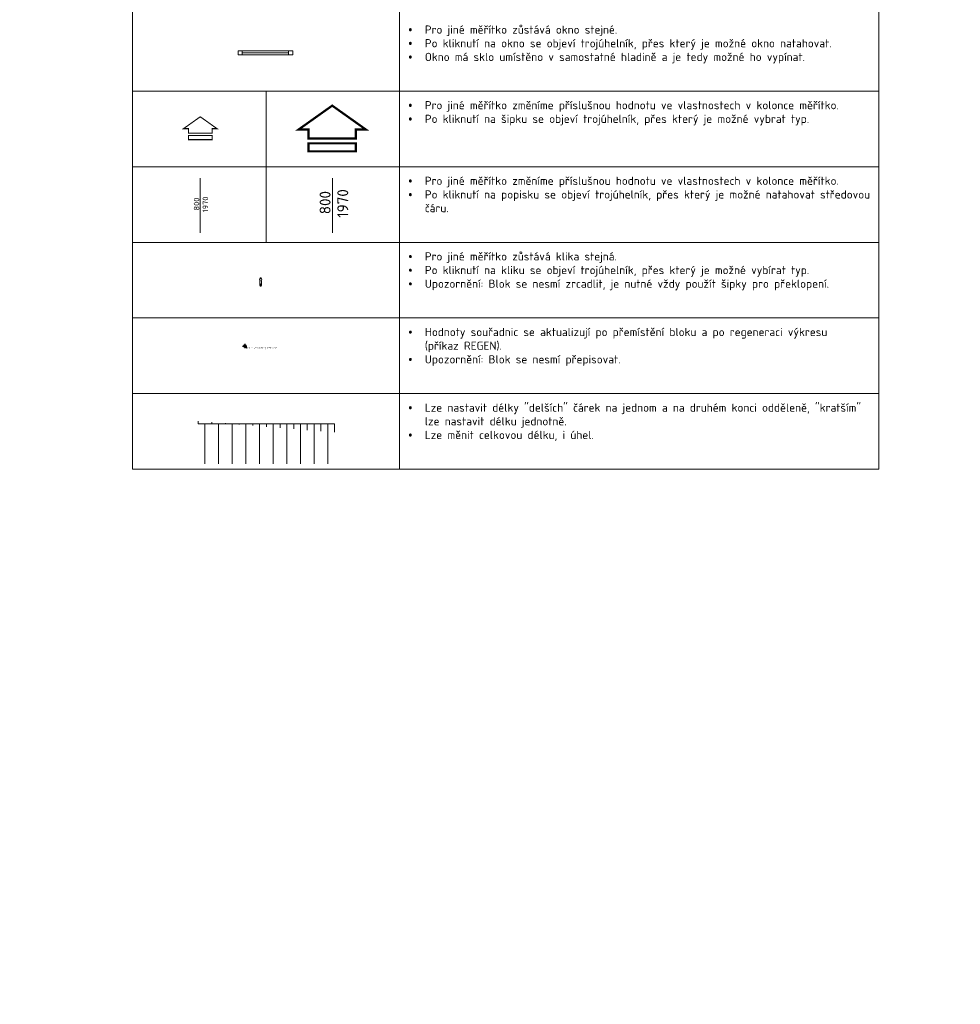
# Model space of a CAD drawing. Header units: millimetres. Extents: x -385852 to 693036, y -525006 to 444206.
# Tile 3 of 156: x -354927 to -337704, y 161059 to 179084. Entities that reach past the tile are written whole.
import ezdxf
from ezdxf.enums import TextEntityAlignment as Align

# ---------------------------------------------------------------- set-up
doc = ezdxf.new("R2010")
doc.units = ezdxf.units.MM
for name, color, linetype, lineweight in [('A99_N_koty-100', 160, 'Continuous', 9), ('A99_N_koty-50', 160, 'Continuous', 9), ('A99_N_leg-ram', 7, 'Continuous', 9), ('A99_N_leg-text', 7, 'Continuous', 9), ('A99_N_txt-popis-200', 240, 'Continuous', 5), ('A99_N_txt-popis-50', 240, 'Continuous', 9), ('A99_N_txt-popis-mist', 252, 'Continuous', 5), ('A99_N_vypln-okn', 7, 'Continuous', 20), ('A99_N_vypln-okn-sklo', 7, 'Continuous', 9), ('A99_S_vypln-dve', 7, 'Continuous', 20)]:
    doc.layers.add(name, color=color, linetype=linetype, lineweight=lineweight)
doc.layers.add('A99_N_leg', color=7, linetype='Continuous')
doc.styles.add('A99_popis', font='isocpeur.ttf')
doc.styles.add('ad_popis 100', font='isocpeur.ttf', dxfattribs={"height": 200})

# ---------------------------------------------------------------- blocks, each defined once
blk = doc.blocks.new('*U83')
at = {"color": 0, "const_width": 0.4}
blk.add_lwpolyline([(-4.33, -6.01), (4.33, -6.01), (4.33, -4.36), (6.14, -4.36), (0, 0), (-6.14, -4.36), (-4.33, -4.36), (-4.33, -6.01), (4.33, -6.01)], dxfattribs=at)
blk.add_lwpolyline([(-4.33, -6.89), (4.33, -6.89), (4.33, -8.37), (-4.33, -8.37)], close=True, dxfattribs=at)
blk = doc.blocks.new('*U85')
at = {"color": 0}
for p, q in [((0, 75), (1000, 75)), ((0, 75), (0, 0)), ((0, 0), (1000, 0)), ((75, 75), (75, 0)), ((925, 0), (925, 75)), ((1000, 0), (1000, 75))]:
    blk.add_line(p, q, dxfattribs=at)
at = {"layer": 'A99_N_vypln-okn-sklo', "color": 0}
blk.add_line((75, 37.5), (925, 37.5), dxfattribs=at)
blk = doc.blocks.new('*U89')
at = {"color": 0}
blk.add_line((0, 9.99), (0, -9.99), dxfattribs=at)
at = {"color": 0, "style": 'A99_popis'}
for tag, p in [('SIRKA', (0.26, 0.52)), ('VYSKA', (3.5, 0.36))]:
    blk.add_attdef(tag, text='', height=2, rotation=90, dxfattribs=at).set_placement(p, align=Align.BOTTOM_CENTER)
blk = doc.blocks.new('*U93')
at = {"color": 0}
blk.add_line((0, 4.99), (0, -4.99), dxfattribs=at)
at = {"color": 0, "style": 'A99_popis'}
for tag, p in [('SIRKA', (0.26, 0.52)), ('VYSKA', (3.5, 0.36))]:
    blk.add_attdef(tag, text='', height=2, rotation=90, dxfattribs=at).set_placement(p, align=Align.BOTTOM_CENTER)
blk = doc.blocks.new('*U96')
at = {"linetype": 'ByBlock'}
for p, q in [((-65, 1113), (-65, 1122)), ((-65, 1121), (-65, 1121)), ((-65, 996), (-65, 1087)), ((-35, 1122), (-35, 1113)), ((-50, 1012), (-50, 992))]:
    blk.add_line(p, q, dxfattribs=at)
blk.add_lwpolyline([(-35, 996), (-35, 1087)], dxfattribs=at)
blk.add_circle((-50, 1100), 20, dxfattribs=at)
for centre, radius, start, end in [((-50, 1122), 15, 90, 180), ((-50, 1122), 15, 0, 90), ((-50, 996), 15, 180, 270), ((-50, 1018), 6, 0, 180), ((-50, 1018), 6, 180, 0), ((-50, 996), 15, 270, 0)]:
    blk.add_arc(centre, radius, start, end, dxfattribs=at)
blk = doc.blocks.new('*U110')
h = blk.add_hatch(color=0)
h.dxf.hatch_style = 1
h.paths.add_polyline_path([(0, 0.0025), (0, 0), (0.0025, 0, 0.414214)])
h.paths.add_polyline_path([(-0.0025, 0, 0.414214), (0, -0.0025), (0, 0)])
at = {"color": 0}
for p, q in [((-0.004, 0), (0.004, 0)), ((0, 0.004), (0, -0.004))]:
    blk.add_line(p, q, dxfattribs=at)
blk.add_line((0, 0), (0.004, -0.0036))
blk.add_circle((0, 0), 0.0025, dxfattribs=at)
at = {"style": 'ad_popis 100'}
blk.add_attdef('SOUŘADNICE', text='', height=0.003, dxfattribs=at).set_placement((0.004, -0.0036), align=Align.MIDDLE_LEFT)
blk = doc.blocks.new('*U218')
for p, q in [((0, 0), (0, 0.103)), ((0, 0), (5, 0)), ((0.25, 0), (0.25, -1.468)), ((0.5, 0), (0.5, 0.062)), ((0.75, 0), (0.75, -1.468)), ((1, 0), (1, 0.021)), ((1.25, 0), (1.25, -1.468)), ((1.5, 0), (1.5, -0.02)), ((1.75, 0), (1.75, -1.468)), ((2, 0), (2, -0.061)), ((2.25, 0), (2.25, -1.468)), ((2.5, 0), (2.5, -0.103)), ((2.75, 0), (2.75, -1.468)), ((3, 0), (3, -0.144)), ((3.25, 0), (3.25, -1.468)), ((3.5, 0), (3.5, -0.185)), ((3.75, 0), (3.75, -1.468)), ((4, 0), (4, -0.226)), ((4.25, 0), (4.25, -1.468)), ((4.5, 0), (4.5, -0.267)), ((4.75, 0), (4.75, -1.468)), ((5, 0), (5, -0.308))]:
    blk.add_line(p, q)

msp = doc.modelspace()

# ---------------------------------------------------------------- linework, layer by layer
at = {"layer": 'A99_N_leg-ram'}
for p, q in [((-352859.2126, 200971.5834), (-352859.2126, 170856.3565)), ((-347974.345, 200971.5834), (-347974.345, 170856.3565)), ((-339196.0288, 200971.5834), (-339196.0288, 170856.3565)), ((-352859.2126, 177776.2749), (-339196.0288, 177776.2749)), ((-350416.7788, 177776.2749), (-350416.7788, 175008.3075)), ((-352859.2126, 176392.2912), (-339196.0288, 176392.2912)), ((-352859.2126, 175008.3075), (-339196.0288, 175008.3075)), ((-352859.2126, 173624.3239), (-339196.0288, 173624.3239)), ((-352859.2126, 172240.3402), (-339196.0288, 172240.3402)), ((-352859.2126, 170856.3565), (-339196.0288, 170856.3565))]:
    msp.add_line(p, q, dxfattribs=at)

# ---------------------------------------------------------------- block references
at = {"layer": 'A99_N_koty-100', "xscale": 100, "yscale": 100, "zscale": 100}
msp.add_blockref('*U93', (-349200.6362, 175683.5208), dxfattribs=at).add_auto_attribs({'SIRKA': '800', 'VYSKA': '1970'})
at = {"layer": 'A99_N_koty-50', "xscale": 50, "yscale": 50, "zscale": 50}
msp.add_blockref('*U89', (-351621.3713, 175683.5208), dxfattribs=at).add_auto_attribs({'SIRKA': '800', 'VYSKA': '1970'})
at = {"layer": 'A99_N_leg'}
ref = msp.add_blockref('*U110', (-350805.1725, 173110.3308), dxfattribs=dict(at, xscale=10000, yscale=10000, zscale=10000))
ref.add_attrib('SOUŘADNICE', 'YX = -350805.17, 173110.33', dxfattribs={"layer": '0', "height": 30, "style": 'A99_popis'}).set_placement((-350765.0552, 173074.3792), align=Align.MIDDLE_LEFT)
at = {"layer": 'A99_N_txt-popis-200', "xscale": 100, "yscale": 100, "zscale": 100}
msp.add_blockref('*U83', (-349204.2811, 177510.9553), dxfattribs=at)
at = {"layer": 'A99_N_txt-popis-50', "xscale": 50, "yscale": 50, "zscale": 50}
msp.add_blockref('*U83', (-351620.3727, 177306.9527), dxfattribs=at)
at = {"layer": 'A99_N_txt-popis-mist', "xscale": 500, "yscale": 500, "zscale": 500}
msp.add_blockref('*U218', (-351660, 171685), dxfattribs=at)
at = {"layer": 'A99_N_vypln-okn'}
msp.add_blockref('*U85', (-350927.7748, 178441.8051), dxfattribs=at)
at = {"layer": 'A99_S_vypln-dve'}
msp.add_blockref('*U96', (-350463.3468, 173223.0483), dxfattribs=at)

# ---------------------------------------------------------------- texts
at = {"layer": 'A99_N_leg-text', "attachment_point": 1, "style": 'A99_popis'}
for s, width, heights, insert, char_height in [('\\pi-300,l300,t300,450;{\\fSymbol|b0|i0|c2|p18;·^I}Pro jiné měřítko zůstává blok stejný, měníme pouze velikost textu. Pokud nebudeme \\P\\pi0,t450;chtít používat popis u dveří je možné jeho příslušnou hladinu vypnout. \\P\\pi-300,t300,450;{\\fSymbol|b0|i0|c2|p18;·^I}Po kliknutí na dveře se objeví dva rozklikávací trojúhelníky, v prvním je možné volit zda dveře mají nebo nemají prah, ve druhém volíme šířku dveří. Dále se zobrazí jednotlivé šipky, přes které je možné dveře překlápět a roztahovat. Stejně tak lze roztahovat popisovou čáru.\\P{\\fSymbol|b0|i0|c2|p18;·^I}Šířka dveří se vypisuje automaticky a tuto hodnotu nikdy neměníme. AutoCAD správné hodnoty zobrazuje až po regeneraci výkresu, nenechte se tedy zmást. Regenerace se automaticky provádí před tiskem - nemůže se tedy stát nikdy chyba.\\P{\\fSymbol|b0|i0|c2|p18;·^I}Pozn.: Blok respektuje zakreslení konstrukcí nad rovinou řezu zažité v AD. Nerespektuje, ale zakreslování dle aktuální normy.\\P{\\fSymbol|b0|i0|c2|p18;·^I}Upozornění: Blok se nesmí zrcadlit, je nutné vždy použít šipky pro překlopení. Dále je deufaultně zamknutá hladina pro popis dveří - tuto prosím odemykat pouze dočasně pokud je potřeba přepsat výšku.', 8378.171992, [0], (-347808.6911, 185512.1887), 150), ('\\pi-300,l300,t300,450;{\\fSymbol|b0|i0|c2|p18;·^I}Pro jiné měřítko zůstává okno stejné.\\P{\\fSymbol|b0|i0|c2|p18;·^I}Po kliknutí na okno se objeví trojúhelník, přes který je možné okno natahovat.\\P{\\fSymbol|b0|i0|c2|p18;·^I}Okno má sklo umístěno v samostatné hladině a je tedy možné ho vypínat.', 8378.171992, [0], (-347808.6911, 178977.9819), 150), ('\\pi-300,l300,t300,450;{\\fSymbol|b0|i0|c2|p18;·^I}Pro jiné měřítko změníme příslušnou hodnotu ve vlastnostech v kolonce měřítko. \\P{\\fSymbol|b0|i0|c2|p18;·^I}Po kliknutí na šipku se objeví trojúhelník, přes který je možné vybrat typ.', 8378.171992, [0], (-347808.6911, 177593.9982), 150), ('\\pi-300,l300,t300,450;{\\fSymbol|b0|i0|c2|p18;·^I}Pro jiné měřítko změníme příslušnou hodnotu ve vlastnostech v kolonce měřítko. \\P{\\fSymbol|b0|i0|c2|p18;·^I}Po kliknutí na popisku se objeví trojúhelník, přes který je možné natahovat středovou čáru.', 8378.171992, [0], (-347808.6911, 176210.0145), 150), ('\\pi-300,l300,t300,450;{\\fSymbol|b0|i0|c2|p18;·^I}Pro jiné měřítko zůstává klika stejná.\\P{\\fSymbol|b0|i0|c2|p18;·^I}Po kliknutí na kliku se objeví trojúhelník, přes který je možné vybírat typ.\\P{\\fSymbol|b0|i0|c2|p18;·^I}Upozornění: Blok se nesmí zrcadlit, je nutné vždy použít šipky pro překlopení.', 8378.171992, [0], (-347808.6911, 174826.0309), 150), ('\\pi-300,l300,t300,450;{\\fSymbol|b0|i0|c2|p18;·^I}Hodnoty souřadnic se aktualizují po přemístění bloku a po regeneraci výkresu\\P^I(příkaz REGEN).\\P{\\fSymbol|b0|i0|c2|p18;·^I}Upozornění: Blok se nesmí přepisovat.', 8378.171992, [0], (-347808.6911, 173442.0472), 150), ('\\pi-200,l200,t200,300;{\\fSymbol|b0|i0|c2|p18;·^I}JSOU-LI V PROJEKTOVÉ DOKUMENTACI UVEDENY OBCHODNÍ NÁZVY VÝROBKŮ A MATERIÁLŮ, JEDNÁ SE POUZE O PŘÍKLAD URČUJÍCÍ MINIMÁLNÍ TECHNICKÉ PARAMETRY A VZHLED U VIDITELNÝCH PRVKŮ. JE MOŽNÉ JE NAHRADIT VÝROBKEM STEJNÉ NEBO VYŠŠÍ ÚROVNĚ\\P{\\fSymbol|b0|i0|c2|p18;·^I}VYBAVENÍ INTERIÉRU NENÍ DODÁVKOU STAVBY, KROMĚ KUCHYŇSKÝCH LINEK, JEHO ZAKRESLENÍ JE ORIENTAČNÍ, ŘEŠENÍ INTERIÉRU BUDE ŘEŠENO KOMPLEXNĚ V SAMOSTATNÉM ODDĚLENÉM PROJEKTU\\P{\\fSymbol|b0|i0|c2|p18;·^I}KERAMICKÝ OBKLAD V JEDNOTLIVÝCH MÍSTNOSTECH BUDE DO VÝŠKY HORNÍHO LÍCE ZÁRUBNĚ - 2150 mm, PŘÍPADNĚ POUZE ZA KUCHYŇSKOU LINKOU\\P{\\fSymbol|b0|i0|c2|p18;·^I}SPÁRY MEZI OBKLADY STĚN A DLAŽBOU BUDOU ZAPRAVENY SANITÁRNÍM SILIKONOVÝM TMELEM SHODNÉ BARVY JAKO SPÁROVACÍ HMOTA DLAŽBY. NAPOJENÍ OBKLADŮ U VNĚJŠÍCH ROHŮ BUDE ŘEŠENO HLINÍKOVÝMI UKONČOVACÍMI LIŠTAMI.\\P{\\fSymbol|b0|i0|c2|p18;·^I}PŘEKLADY V OBVODOVÝCH KONSTRUKCÍCH JSOU ŘEŠENY ŽB VĚNCEM, SOUČÁSTÍ NADPRAŽÍ BUDE BOX S VENKOVNÍ ŽALUZIÍ VIZ D.1.1-501_KNIHA DETAILŮ\\P{\\fSymbol|b0|i0|c2|p18;·^I}SPOJE AKUSTICKÝCH A OSTATNÍCH KONSTRUKCÍ PROVÁDĚT DLE KONSTRUKČNÍCH DETAILŮ JEDNOTLIVÝCH DODAVATELŮ \\P{\\fSymbol|b0|i0|c2|p18;·^I}INSTALAČNÍ PŘIZDÍVKY PRO ZÁVĚSNÉ TOALETY JSOU ŘEŠENY Z VODĚODOLNÉHO SDK\\P{\\fSymbol|b0|i0|c2|p18;·^I}NOSNÉ KONSTRUKCE JSOU PODROBNĚ POPSÁNY V ČÁSTI D.1.2 - STAVEBNĚ-KONSTRUKČNÍ\\P{\\fSymbol|b0|i0|c2|p18;·^I}ROZHRANÍ RŮZNÝCH MATERIÁLŮ, I NOVÝCH A PŮVODNÍCH KONSTRUKCÍ A RŮZNÝCH TLOUŠTĚK BUDOU PŘEKRYTY PERLINKOU\\P{\\fSymbol|b0|i0|c2|p18;·^I}PROSTUPY PRO ZTI A VZT ROZVODY PŘÍČKAMI NEJSOU ZNAČENY - BUDOU PROVEDENY DODATEČNÝM VYSEKÁNÍM DLE POTŘEB JEDNOTLIVÝCH PROFESÍ\\P{\\fSymbol|b0|i0|c2|p18;·^I}PARAPET, OSTĚNÍ A NADPRAŽÍ U VNĚJŠÍCH VÝPLNÍ OTVORŮ BUDOU Z EXTERIÉROVÉ STRANY OPATŘENY TEPELNOU IZOLACÍ VIZ D.1.1-501_KNIHA DETAILŮ', 8273.156262, [11746.9069], (-370751.7111, 173203.6403), 100), ('\\pi-300,l300,t300,450;{\\fSymbol|b0|i0|c2|p18;·^I}Lze nastavit délky "delších" čárek na jednom a na druhém konci odděleně, "kratším" lze nastavit délku jednotně.\\P{\\fSymbol|b0|i0|c2|p18;·^I}Lze měnit celkovou délku, i úhel.', 8378.171992, [0], (-347808.6911, 172058.0635), 150)]:
    msp.add_mtext_dynamic_manual_height_columns(s, width=width, gutter_width=1000, heights=heights, dxfattribs=dict(at, insert=insert, char_height=char_height))

doc.saveas('drawing.dxf')
